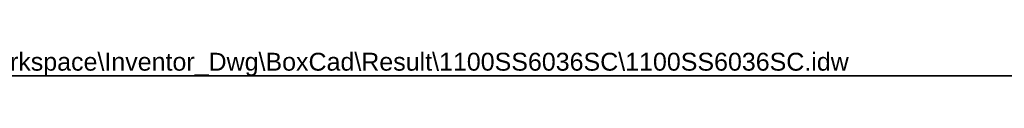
# Model space of a CAD drawing. Header units: inches. Extents: x 3 to 143, y 2 to 93.
# Tile 3 of 8: x 58.12 to 100.54, y 91.5 to 92.6. Entities that reach past the tile are written whole.
import ezdxf

# ---------------------------------------------------------------- set-up
doc = ezdxf.new("R2010")
doc.units = ezdxf.units.IN
doc.header["$LTSCALE"] = 8.561686
doc.header["$MEASUREMENT"] = 0
doc.layers.get('0').update_dxf_attribs({"lineweight": 25})
doc.layers.add('Sketch Geometry(ANSI)', color=7, linetype='Continuous', lineweight=25)
doc.layers.add('Symbols(ANSI)', color=7, linetype='Continuous', lineweight=25)
doc.styles.add('Current-ANSI', font='arial.ttf')

# ---------------------------------------------------------------- blocks, each defined once
blk = doc.blocks.new('Borders 2_EXM - B (Inch)')
at = {"layer": 'Sketch Geometry(ANSI)', "linetype": 'Continuous', "lineweight": 35}
blk.add_line((16.4375, 10.6915), (0.5625, 10.6915), dxfattribs=at)
at = {"layer": 'Symbols(ANSI)', "color": 7, "style": 'Current-ANSI'}
blk.add_attdef('FILENAME_AND_PATH_001', (6.0337, 10.718), '', height=0.09, dxfattribs=at)

msp = doc.modelspace()

# ---------------------------------------------------------------- block references
at = {"xscale": 8.561686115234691, "yscale": 8.561686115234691, "zscale": 8.561686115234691}
msp.add_blockref('Borders 2_EXM - B (Inch)', (0, 0), dxfattribs=at).add_auto_attribs({'FILENAME_AND_PATH_001': 'C:\\Vault_Workspace\\Inventor_Dwg\\BoxCad\\Result\\1100SS6036SC\\1100SS6036SC.idw'})

doc.saveas('drawing.dxf')
